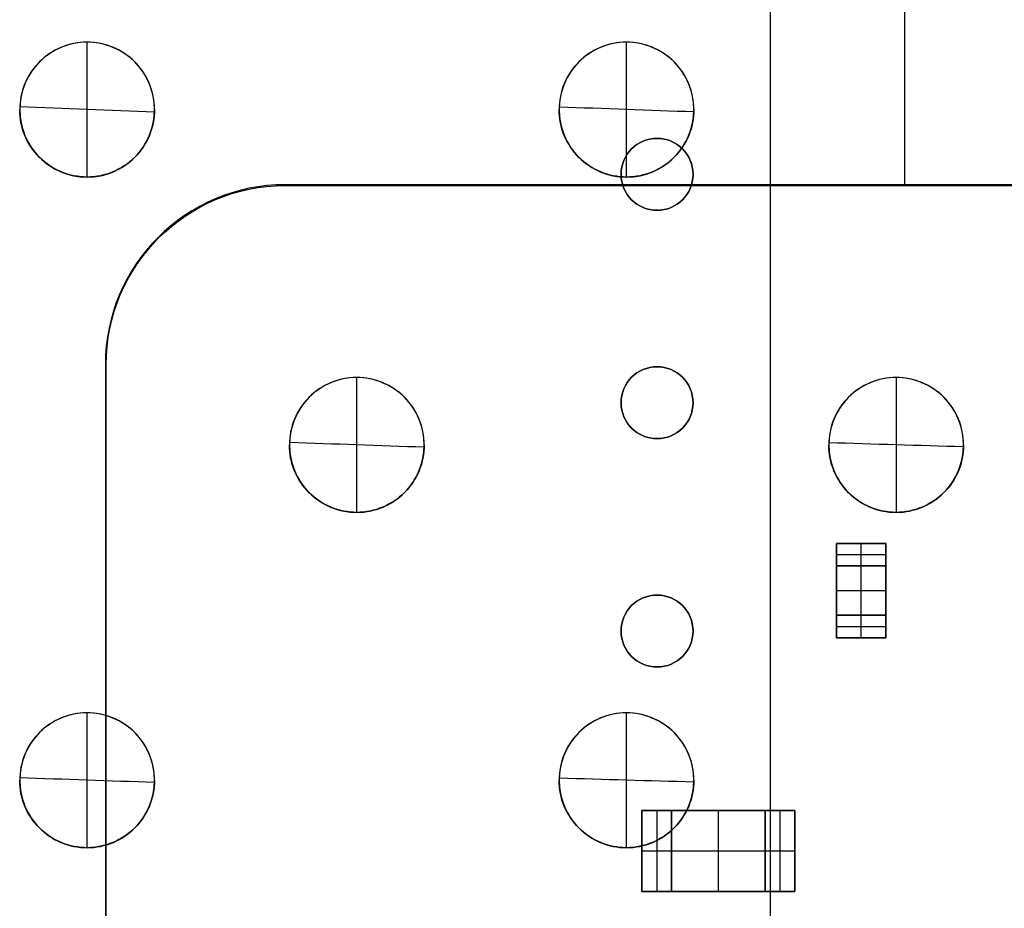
# Model space of a CAD drawing. Header units: millimetres. Extents: x -68 to 68, y -70 to 54.
# Tile 44 of 83: x -51.75 to -40.8, y -14.38 to -4.5. Entities that reach past the tile are written whole.
import ezdxf

# ---------------------------------------------------------------- set-up
doc = ezdxf.new("R2010")
doc.units = ezdxf.units.MM
doc.layers.add('Layer 01', color=7, linetype='Continuous', true_color=0x000000)

# ---------------------------------------------------------------- blocks, each defined once
blk = doc.blocks.new('Extruded-11.step')
at = {"layer": 'Layer 01', "color": 9, "true_color": 0xcfc9b5}
for p, q in [((-0.275, -0.275, 0.275), (-0.275, 0.275, 0.275)), ((-0.275, 0.275, 0.275), (0.275, 0.275, 0.275)), ((0, 0.275, 0.55), (0, 0.275)), ((0, -0.275), (0, 0.275)), ((0, -0.275, 0.55), (0, 0.275, 0.55)), ((0.275, -0.275, 0.275), (0.275, 0.275, 0.275)), ((-0.275, 0), (-0.275, 0, 0.55)), ((-0.275, 0), (0.275, 0)), ((-0.275, 0, 0.55), (0.275, 0, 0.55)), ((0.275, 0), (0.275, 0, 0.55)), ((-0.275, -0.275, 0.275), (0.275, -0.275, 0.275)), ((0, -0.275, 0.55), (0, -0.275))]:
    blk.add_line(p, q, dxfattribs=at)
for points in [[(-0.275, -0.275, 0.55), (-0.275, 0, 0.55), (-0.275, 0.275, 0.55)], [(-0.275, 0.275, 0.55), (-0.275, 0.275, 0.275), (-0.275, 0.275)], [(-0.275, 0.275), (-0.275, 0), (-0.275, -0.275)], [(-0.275, 0.275, 0.55), (0, 0.275, 0.55), (0.275, 0.275, 0.55)], [(0.275, 0.275), (0, 0.275), (-0.275, 0.275)], [(0.275, 0.275, 0.55), (0.275, 0.275, 0.275), (0.275, 0.275)], [(0.275, 0.275, 0.55), (0.275, 0, 0.55), (0.275, -0.275, 0.55)], [(0.275, -0.275), (0.275, 0), (0.275, 0.275)], [(-0.275, -0.275), (-0.275, -0.275, 0.275), (-0.275, -0.275, 0.55)], [(0.275, -0.275, 0.55), (0, -0.275, 0.55), (-0.275, -0.275, 0.55)], [(-0.275, -0.275), (0, -0.275), (0.275, -0.275)], [(0.275, -0.275, 0.55), (0.275, -0.275, 0.275), (0.275, -0.275)]]:
    blk.add_open_spline(points, degree=2, dxfattribs=at)
blk = doc.blocks.new('6272061424.step')
at = {"layer": 'Layer 01'}
blk.add_blockref('Extruded-11.step', (0, 0), dxfattribs=at)
blk = doc.blocks.new('Extruded-14.step')
at = {"layer": 'Layer 01', "color": 9, "true_color": 0xc0c0c0}
for p, q in [((-0.275, 0.125, 0.275), (0.275, 0.125, 0.275)), ((-0.275, -0.125, 0.275), (-0.275, 0.125, 0.275)), ((0, 0.125, 0.55), (0, 0.125)), ((0, -0.125), (0, 0.125)), ((0, -0.125, 0.55), (0, 0.125, 0.55)), ((0.275, -0.125, 0.275), (0.275, 0.125, 0.275)), ((-0.275, 0), (-0.275, 0, 0.55)), ((-0.275, 0), (0.275, 0)), ((-0.275, 0, 0.55), (0.275, 0, 0.55)), ((0.275, 0), (0.275, 0, 0.55)), ((-0.275, -0.125, 0.275), (0.275, -0.125, 0.275)), ((0, -0.125, 0.55), (0, -0.125))]:
    blk.add_line(p, q, dxfattribs=at)
for points in [[(-0.275, 0.125), (-0.275, 0.125, 0.275), (-0.275, 0.125, 0.55)], [(-0.275, 0.125, 0.55), (0, 0.125, 0.55), (0.275, 0.125, 0.55)], [(0.275, 0.125), (0, 0.125), (-0.275, 0.125)], [(-0.275, -0.125, 0.55), (-0.275, 0, 0.55), (-0.275, 0.125, 0.55)], [(-0.275, 0.125), (-0.275, 0), (-0.275, -0.125)], [(0.275, 0.125, 0.55), (0.275, 0.125, 0.275), (0.275, 0.125)], [(0.275, 0.125, 0.55), (0.275, 0, 0.55), (0.275, -0.125, 0.55)], [(0.275, -0.125), (0.275, 0), (0.275, 0.125)], [(0.275, -0.125, 0.55), (0, -0.125, 0.55), (-0.275, -0.125, 0.55)], [(-0.275, -0.125, 0.55), (-0.275, -0.125, 0.275), (-0.275, -0.125)], [(-0.275, -0.125), (0, -0.125), (0.275, -0.125)], [(0.275, -0.125, 0.55), (0.275, -0.125, 0.275), (0.275, -0.125)]]:
    blk.add_open_spline(points, degree=2, dxfattribs=at)
blk = doc.blocks.new('8035386624.step')
at = {"layer": 'Layer 01'}
blk.add_blockref('Extruded-14.step', (0, 0), dxfattribs=at)
blk = doc.blocks.new('C200.step')
at = {"layer": 'Layer 01'}
for name, p in [('8035386624.step', (17.61, -30.45, -2.151)), ('6272061424.step', (17.61, -30.85, -2.151)), ('8035386624.step', (17.61, -31.25, -2.151))]:
    blk.add_blockref(name, p, dxfattribs=at)
blk = doc.blocks.new('Open CASCADE STEP translator 6.8 1.1.1.step')
at = {"layer": 'Layer 01', "color": 96, "true_color": 0x008000}
for p, q in [((15.34, -25.82, 1.601), (15.34, -25.82)), ((15.34, -26.62, 1.601), (15.34, -26.62)), ((15.34, -28.36, 1.601), (15.34, -28.36)), ((15.34, -29.16, 1.601), (15.34, -29.16)), ((15.34, -30.9, 1.601), (15.34, -30.9)), ((15.34, -31.7, 1.601), (15.34, -31.7))]:
    blk.add_line(p, q, dxfattribs=at)
at = {"layer": 'Layer 01', "color": 96, "true_color": 0x008000, "extrusion": (0, 0, -1)}
for centre, start, end in [((-15.34, -26.22, -1.601), 0, 180), ((-15.34, -26.22, -0.801), 0, 180), ((-15.34, -26.22, -1.601), 180, 0), ((-15.34, -26.22, -0.801), 180, 0), ((-15.34, -28.76, -1.601), 0, 180), ((-15.34, -28.76, -0.801), 0, 180), ((-15.34, -28.76, -1.601), 180, 0), ((-15.34, -28.76, -0.801), 180, 0), ((-15.34, -31.3, -1.601), 0, 180), ((-15.34, -31.3, -0.801), 0, 180), ((-15.34, -31.3, -1.601), 180, 0), ((-15.34, -31.3, -0.801), 180, 0)]:
    blk.add_arc(centre, 0.4, start, end, dxfattribs=at)
at = {"layer": 'Layer 01', "color": 96, "true_color": 0x008000}
for centre, start, end in [((15.34, -26.22), 0, 180), ((15.34, -26.22), 180, 0), ((15.34, -28.76), 0, 180), ((15.34, -28.76), 180, 0), ((15.34, -31.3), 0, 180), ((15.34, -31.3), 180, 0)]:
    blk.add_arc(centre, 0.4, start, end, dxfattribs=at)
for points in [[(14.94, -26.22), (14.94, -26.22, 0.801), (14.94, -26.22, 1.601)], [(15.74, -26.22, 1.601), (15.74, -26.22, 0.801), (15.74, -26.22)], [(14.94, -28.76), (14.94, -28.76, 0.801), (14.94, -28.76, 1.601)], [(15.74, -28.76, 1.601), (15.74, -28.76, 0.801), (15.74, -28.76)], [(14.94, -31.3), (14.94, -31.3, 0.801), (14.94, -31.3, 1.601)], [(15.74, -31.3, 1.601), (15.74, -31.3, 0.801), (15.74, -31.3)]]:
    blk.add_open_spline(points, degree=2, dxfattribs=at)
blk = doc.blocks.new('Board.step')
at = {"layer": 'Layer 01'}
blk.add_blockref('Open CASCADE STEP translator 6.8 1.1.1.step', (0, 0, -1.601), dxfattribs=at)
blk = doc.blocks.new('Extruded.step')
at = {"layer": 'Layer 01', "color": 9, "true_color": 0xc0c0c0}
for p, q in [((-0.165, 0.45, 0.45), (0.165, 0.45, 0.45)), ((-0.165, -0.45, 0.45), (-0.165, 0.45, 0.45)), ((0, 0.45, 0.9), (0, 0.45)), ((0, 0.45), (0, -0.45)), ((0, 0.45, 0.9), (0, -0.45, 0.9)), ((0.165, -0.45, 0.45), (0.165, 0.45, 0.45)), ((-0.165, 0), (-0.165, 0, 0.9)), ((0.165, 0), (-0.165, 0)), ((0.165, 0, 0.9), (-0.165, 0, 0.9)), ((0.165, 0), (0.165, 0, 0.9)), ((-0.165, -0.45, 0.45), (0.165, -0.45, 0.45)), ((0, -0.45, 0.9), (0, -0.45))]:
    blk.add_line(p, q, dxfattribs=at)
for points in [[(-0.165, 0.45), (0, 0.45), (0.165, 0.45)], [(-0.165, 0.45, 0.9), (-0.165, 0.45, 0.45), (-0.165, 0.45)], [(0.165, 0.45, 0.9), (0, 0.45, 0.9), (-0.165, 0.45, 0.9)], [(-0.165, -0.45), (-0.165, 0), (-0.165, 0.45)], [(-0.165, 0.45, 0.9), (-0.165, 0, 0.9), (-0.165, -0.45, 0.9)], [(0.165, 0.45), (0.165, 0), (0.165, -0.45)], [(0.165, 0.45, 0.9), (0.165, 0.45, 0.45), (0.165, 0.45)], [(0.165, -0.45, 0.9), (0.165, 0, 0.9), (0.165, 0.45, 0.9)], [(-0.165, -0.45, 0.9), (-0.165, -0.45, 0.45), (-0.165, -0.45)], [(0.165, -0.45), (0, -0.45), (-0.165, -0.45)], [(-0.165, -0.45, 0.9), (0, -0.45, 0.9), (0.165, -0.45, 0.9)], [(0.165, -0.45), (0.165, -0.45, 0.45), (0.165, -0.45, 0.9)]]:
    blk.add_open_spline(points, degree=2, dxfattribs=at)
blk = doc.blocks.new('6271507344.step')
at = {"layer": 'Layer 01'}
blk.add_blockref('Extruded.step', (0, 0), dxfattribs=at)
blk = doc.blocks.new('Extruded-0.step')
at = {"layer": 'Layer 01', "color": 9, "true_color": 0xcfc9b5}
for p, q in [((-0.52, 0.45, 0.45), (0.52, 0.45, 0.45)), ((-0.52, -0.45, 0.45), (-0.52, 0.45, 0.45)), ((0, 0.45, 0.9), (0, 0.45)), ((0, 0.45), (0, -0.45)), ((0, 0.45, 0.9), (0, -0.45, 0.9)), ((0.52, -0.45, 0.45), (0.52, 0.45, 0.45)), ((-0.52, 0), (-0.52, 0, 0.9)), ((0.52, 0), (-0.52, 0)), ((0.52, 0, 0.9), (-0.52, 0, 0.9)), ((0.52, 0), (0.52, 0, 0.9)), ((-0.52, -0.45, 0.45), (0.52, -0.45, 0.45)), ((0, -0.45, 0.9), (0, -0.45))]:
    blk.add_line(p, q, dxfattribs=at)
for points in [[(-0.52, 0.45), (0, 0.45), (0.52, 0.45)], [(-0.52, 0.45, 0.9), (-0.52, 0.45, 0.45), (-0.52, 0.45)], [(0.52, 0.45, 0.9), (0, 0.45, 0.9), (-0.52, 0.45, 0.9)], [(-0.52, -0.45), (-0.52, 0), (-0.52, 0.45)], [(-0.52, 0.45, 0.9), (-0.52, 0, 0.9), (-0.52, -0.45, 0.9)], [(0.52, 0.45), (0.52, 0), (0.52, -0.45)], [(0.52, 0.45, 0.9), (0.52, 0.45, 0.45), (0.52, 0.45)], [(0.52, -0.45, 0.9), (0.52, 0, 0.9), (0.52, 0.45, 0.9)], [(-0.52, -0.45, 0.9), (-0.52, -0.45, 0.45), (-0.52, -0.45)], [(0.52, -0.45), (0, -0.45), (-0.52, -0.45)], [(-0.52, -0.45, 0.9), (0, -0.45, 0.9), (0.52, -0.45, 0.9)], [(0.52, -0.45), (0.52, -0.45, 0.45), (0.52, -0.45, 0.9)]]:
    blk.add_open_spline(points, degree=2, dxfattribs=at)
blk = doc.blocks.new('6271507504.step')
at = {"layer": 'Layer 01'}
blk.add_blockref('Extruded-0.step', (0, 0), dxfattribs=at)
blk = doc.blocks.new('C201.step')
at = {"layer": 'Layer 01'}
for name, p in [('6271507344.step', (15.336, -33.747, -2.501)), ('6271507504.step', (16.021, -33.747, -2.501)), ('6271507344.step', (16.706, -33.747, -2.501))]:
    blk.add_blockref(name, p, dxfattribs=at)
blk = doc.blocks.new('MC403-X_A_090322_MultipleBody.step')
at = {"layer": 'Layer 01'}
for name in ['Board.step', 'C200.step', 'C201.step']:
    blk.add_blockref(name, (0, 0), dxfattribs=at)
blk = doc.blocks.new('MC403-X_A_090322_MultipleBody 090322')
at = {"layer": 'Layer 01'}
blk.add_blockref('MC403-X_A_090322_MultipleBody.step', (0, 0), dxfattribs=at)
blk = doc.blocks.new('TRO-13-001 MC403 CASTING270122')
at = {"layer": 'Layer 01', "color": 7, "true_color": 0xdde8ff}
for p, q in [((-41.908, 0.013, -12.5), (-41.908, -6.335, -12.5)), ((-43.397, -52.441, -9.5), (-43.397, -0.183, -9.5)), ((-48.797, -6.34, -12.35), (-27.797, -6.34, -12.35)), ((-50.792, -44.335, -12.35), (-50.792, -8.335, -12.35))]:
    blk.add_line(p, q, dxfattribs=at)
blk.add_arc((-48.797, -8.335, -12.5), 2, 90, 180, dxfattribs=at)
at = {"layer": 'Layer 01', "color": 7, "true_color": 0xdde8ff, "extrusion": (0, -8.92855e-16, -1)}
blk.add_arc((48.797, -8.335, 12.2), 1.99, 0, 90, dxfattribs=at)
at = {"layer": 'Layer 01', "color": 7, "true_color": 0xdde8ff}
for points in [[(-27.797, -6.335, -12.5), (-38.297, -6.335, -12.5), (-48.797, -6.335, -12.5)], [(-48.797, -6.335, -12.5), (-48.797, -6.34, -12.35), (-48.797, -6.345, -12.2)], [(-48.797, -6.345, -12.2), (-38.297, -6.345, -12.2), (-27.797, -6.345, -12.2)], [(-50.797, -8.335, -12.5), (-50.797, -26.335, -12.5), (-50.797, -44.335, -12.5)], [(-50.797, -8.335, -12.5), (-50.792, -8.335, -12.35), (-50.787, -8.335, -12.2)], [(-50.787, -44.335, -12.2), (-50.787, -26.335, -12.2), (-50.787, -8.335, -12.2)]]:
    blk.add_open_spline(points, degree=2, dxfattribs=at)
blk = doc.blocks.new('TRO-13-003 MC403 FRONT CASING270122')
at = {"layer": 'Layer 01', "color": 254, "true_color": 0xcad1ee}
for p, q in [((-51, -4.75, 20.402), (-51, -4.75, 20.703)), ((-45, -4.75, 20.675), (-45, -4.75, 20.976)), ((-51, -6.25, 20.302), (-51, -6.25, 20.603)), ((-45, -6.25, 20.574), (-45, -6.25, 20.875)), ((-48, -8.48, 20.292), (-48, -8.48, 20.593)), ((-42, -8.48, 20.548), (-42, -8.48, 20.849)), ((-48, -9.98, 20.192), (-48, -9.98, 20.493)), ((-42, -9.98, 20.447), (-42, -9.98, 20.748)), ((-51, -12.21, 19.901), (-51, -12.21, 20.202)), ((-45, -12.21, 20.174), (-45, -12.21, 20.475)), ((-51, -13.71, 19.801), (-51, -13.71, 20.102)), ((-45, -13.71, 20.073), (-45, -13.71, 20.374))]:
    blk.add_line(p, q, dxfattribs=at)
for centre, start, end in [((-51, -5.5, 20.516), 0, 180), ((-45, -5.5, 20.79), 0, 180), ((-51, -5.5, 20.489), 180, 0), ((-45, -5.5, 20.761), 180, 0), ((-48, -9.23, 20.407), 0, 180), ((-42, -9.23, 20.663), 0, 180), ((-48, -9.23, 20.379), 180, 0), ((-42, -9.23, 20.633), 180, 0), ((-51, -12.96, 20.015), 0, 180), ((-45, -12.96, 20.289), 0, 180), ((-51, -12.96, 19.988), 180, 0), ((-45, -12.96, 20.26), 180, 0)]:
    blk.add_arc(centre, 0.75, start, end, dxfattribs=at)
for points, knots in [([(-50.25, -5.5, 20.689), (-50.25, -5.302, 20.702), (-50.331, -5.108, 20.711), (-50.609, -4.83, 20.717), (-50.804, -4.749, 20.713), (-51.101, -4.75, 20.698), (-51.198, -4.77, 20.692), (-51.379, -4.846, 20.678), (-51.462, -4.901, 20.671), (-51.669, -5.109, 20.647), (-51.75, -5.304, 20.63), (-51.75, -5.5, 20.616)], [-2.408811, -2.408811, -2.408811, -2.408811, -1.806608, -1.806608, -1.204405, -1.204405, -0.903304, -0.903304, -0.602203, -0.602203, 0, 0, 0, 0]), ([(-50.25, -5.5, 20.388), (-50.25, -5.401, 20.394), (-50.269, -5.304, 20.4), (-50.345, -5.122, 20.409), (-50.401, -5.039, 20.412), (-50.609, -4.831, 20.416), (-50.805, -4.75, 20.412), (-51.099, -4.75, 20.397), (-51.197, -4.77, 20.391), (-51.379, -4.845, 20.377), (-51.461, -4.9, 20.37), (-51.601, -5.04, 20.354), (-51.656, -5.123, 20.345), (-51.731, -5.304, 20.33), (-51.75, -5.402, 20.322), (-51.75, -5.5, 20.315)], [0, 0, 0, 0, 0.298312, 0.298312, 0.596623, 0.596623, 1.193247, 1.193247, 1.491559, 1.491559, 1.78987, 1.78987, 2.088182, 2.088182, 2.386494, 2.386494, 2.386494, 2.386494]), ([(-44.25, -5.5, 20.957), (-44.25, -5.302, 20.97), (-44.331, -5.108, 20.98), (-44.609, -4.831, 20.987), (-44.804, -4.75, 20.984), (-45.101, -4.75, 20.971), (-45.198, -4.77, 20.966), (-45.379, -4.846, 20.953), (-45.462, -4.901, 20.946), (-45.669, -5.109, 20.923), (-45.75, -5.304, 20.906), (-45.75, -5.5, 20.893)], [-2.408488, -2.408488, -2.408488, -2.408488, -1.806366, -1.806366, -1.204244, -1.204244, -0.903183, -0.903183, -0.602122, -0.602122, 0, 0, 0, 0]), ([(-44.25, -5.5, 20.656), (-44.25, -5.401, 20.663), (-44.269, -5.304, 20.668), (-44.345, -5.122, 20.677), (-44.401, -5.039, 20.681), (-44.609, -4.831, 20.686), (-44.805, -4.75, 20.683), (-45.099, -4.75, 20.671), (-45.197, -4.77, 20.665), (-45.378, -4.845, 20.652), (-45.461, -4.9, 20.645), (-45.601, -5.04, 20.629), (-45.656, -5.123, 20.622), (-45.731, -5.304, 20.606), (-45.75, -5.402, 20.599), (-45.75, -5.5, 20.592)], [0, 0, 0, 0, 0.298273, 0.298273, 0.596546, 0.596546, 1.193092, 1.193092, 1.491365, 1.491365, 1.789638, 1.789638, 2.087911, 2.087911, 2.386184, 2.386184, 2.386184, 2.386184]), ([(-50.25, -5.5, 20.689), (-50.25, -5.599, 20.682), (-50.269, -5.696, 20.675), (-50.345, -5.878, 20.659), (-50.4, -5.961, 20.651), (-50.607, -6.168, 20.627), (-50.803, -6.25, 20.612), (-51.096, -6.25, 20.598), (-51.195, -6.231, 20.594), (-51.377, -6.156, 20.591), (-51.46, -6.101, 20.59), (-51.6, -5.961, 20.593), (-51.655, -5.878, 20.596), (-51.731, -5.696, 20.604), (-51.75, -5.598, 20.61), (-51.75, -5.5, 20.616)], [0, 0, 0, 0, 0.298288, 0.298288, 0.596576, 0.596576, 1.193152, 1.193152, 1.49144, 1.49144, 1.789728, 1.789728, 2.088016, 2.088016, 2.386304, 2.386304, 2.386304, 2.386304]), ([(-51.75, -5.5, 20.315), (-51.75, -5.696, 20.302), (-51.669, -5.892, 20.293), (-51.461, -6.099, 20.289), (-51.378, -6.155, 20.29), (-51.196, -6.231, 20.293), (-51.098, -6.25, 20.297), (-50.9, -6.25, 20.306), (-50.803, -6.23, 20.312), (-50.622, -6.155, 20.326), (-50.539, -6.099, 20.334), (-50.331, -5.892, 20.358), (-50.25, -5.698, 20.374), (-50.25, -5.5, 20.388)], [0, 0, 0, 0, 0.599376, 0.599376, 0.899063, 0.899063, 1.198751, 1.198751, 1.498439, 1.498439, 1.798127, 1.798127, 2.397502, 2.397502, 2.397502, 2.397502]), ([(-44.25, -5.5, 20.957), (-44.25, -5.599, 20.95), (-44.269, -5.696, 20.943), (-44.345, -5.878, 20.928), (-44.4, -5.961, 20.92), (-44.607, -6.168, 20.897), (-44.803, -6.25, 20.883), (-45.097, -6.25, 20.871), (-45.195, -6.231, 20.868), (-45.377, -6.156, 20.865), (-45.46, -6.101, 20.865), (-45.6, -5.961, 20.869), (-45.655, -5.878, 20.872), (-45.731, -5.696, 20.881), (-45.75, -5.598, 20.887), (-45.75, -5.5, 20.893)], [0, 0, 0, 0, 0.298251, 0.298251, 0.596503, 0.596503, 1.193006, 1.193006, 1.491257, 1.491257, 1.789508, 1.789508, 2.08776, 2.08776, 2.386011, 2.386011, 2.386011, 2.386011]), ([(-45.75, -5.5, 20.592), (-45.75, -5.696, 20.579), (-45.669, -5.892, 20.569), (-45.461, -6.099, 20.564), (-45.378, -6.155, 20.564), (-45.196, -6.231, 20.567), (-45.099, -6.25, 20.57), (-44.901, -6.25, 20.578), (-44.803, -6.23, 20.584), (-44.622, -6.155, 20.596), (-44.539, -6.099, 20.604), (-44.331, -5.892, 20.626), (-44.25, -5.698, 20.643), (-44.25, -5.5, 20.656)], [0, 0, 0, 0, 0.599296, 0.599296, 0.898944, 0.898944, 1.198592, 1.198592, 1.49824, 1.49824, 1.797888, 1.797888, 2.397184, 2.397184, 2.397184, 2.397184]), ([(-47.25, -9.23, 20.577), (-47.25, -9.032, 20.59), (-47.331, -8.838, 20.599), (-47.609, -8.56, 20.606), (-47.804, -8.48, 20.602), (-48.101, -8.48, 20.589), (-48.198, -8.5, 20.583), (-48.379, -8.576, 20.57), (-48.462, -8.631, 20.562), (-48.669, -8.839, 20.539), (-48.75, -9.034, 20.522), (-48.75, -9.23, 20.509)], [-2.408645, -2.408645, -2.408645, -2.408645, -1.806484, -1.806484, -1.204322, -1.204322, -0.903242, -0.903242, -0.602161, -0.602161, 0, 0, 0, 0]), ([(-47.25, -9.23, 20.276), (-47.25, -9.131, 20.282), (-47.269, -9.034, 20.288), (-47.345, -8.852, 20.297), (-47.401, -8.769, 20.3), (-47.609, -8.561, 20.305), (-47.805, -8.48, 20.301), (-48.099, -8.48, 20.288), (-48.197, -8.5, 20.282), (-48.379, -8.575, 20.269), (-48.461, -8.63, 20.261), (-48.601, -8.77, 20.245), (-48.656, -8.853, 20.237), (-48.731, -9.034, 20.222), (-48.75, -9.132, 20.214), (-48.75, -9.23, 20.208)], [0, 0, 0, 0, 0.298292, 0.298292, 0.596584, 0.596584, 1.193167, 1.193167, 1.491459, 1.491459, 1.789751, 1.789751, 2.088042, 2.088042, 2.386334, 2.386334, 2.386334, 2.386334]), ([(-41.25, -9.23, 20.828), (-41.25, -9.032, 20.841), (-41.331, -8.838, 20.851), (-41.609, -8.561, 20.859), (-41.804, -8.48, 20.857), (-42.101, -8.48, 20.845), (-42.198, -8.5, 20.84), (-42.379, -8.576, 20.827), (-42.462, -8.631, 20.82), (-42.669, -8.839, 20.798), (-42.75, -9.034, 20.781), (-42.75, -9.23, 20.768)], [-2.408342, -2.408342, -2.408342, -2.408342, -1.806256, -1.806256, -1.204171, -1.204171, -0.903128, -0.903128, -0.602085, -0.602085, 0, 0, 0, 0]), ([(-41.25, -9.23, 20.527), (-41.25, -9.131, 20.534), (-41.269, -9.034, 20.539), (-41.345, -8.852, 20.549), (-41.401, -8.769, 20.552), (-41.609, -8.561, 20.558), (-41.805, -8.48, 20.556), (-42.099, -8.48, 20.544), (-42.197, -8.5, 20.539), (-42.378, -8.575, 20.526), (-42.461, -8.63, 20.519), (-42.601, -8.77, 20.504), (-42.656, -8.853, 20.497), (-42.731, -9.034, 20.481), (-42.75, -9.132, 20.474), (-42.75, -9.23, 20.467)], [0, 0, 0, 0, 0.298255, 0.298255, 0.596511, 0.596511, 1.193022, 1.193022, 1.491277, 1.491277, 1.789532, 1.789532, 2.087788, 2.087788, 2.386043, 2.386043, 2.386043, 2.386043]), ([(-47.25, -9.23, 20.577), (-47.25, -9.329, 20.57), (-47.269, -9.426, 20.563), (-47.345, -9.608, 20.547), (-47.4, -9.691, 20.539), (-47.607, -9.898, 20.516), (-47.803, -9.98, 20.502), (-48.096, -9.98, 20.488), (-48.195, -9.961, 20.485), (-48.377, -9.886, 20.482), (-48.46, -9.831, 20.482), (-48.6, -9.691, 20.485), (-48.655, -9.608, 20.488), (-48.731, -9.426, 20.496), (-48.75, -9.328, 20.502), (-48.75, -9.23, 20.509)], [0, 0, 0, 0, 0.298269, 0.298269, 0.596538, 0.596538, 1.193077, 1.193077, 1.491346, 1.491346, 1.789615, 1.789615, 2.087884, 2.087884, 2.386153, 2.386153, 2.386153, 2.386153]), ([(-48.75, -9.23, 20.208), (-48.75, -9.426, 20.195), (-48.669, -9.622, 20.185), (-48.461, -9.829, 20.181), (-48.378, -9.885, 20.181), (-48.196, -9.961, 20.184), (-48.098, -9.98, 20.187), (-47.9, -9.98, 20.196), (-47.803, -9.96, 20.202), (-47.622, -9.885, 20.215), (-47.539, -9.829, 20.223), (-47.331, -9.622, 20.246), (-47.25, -9.428, 20.263), (-47.25, -9.23, 20.276)], [0, 0, 0, 0, 0.599335, 0.599335, 0.899002, 0.899002, 1.198669, 1.198669, 1.498336, 1.498336, 1.798004, 1.798004, 2.397338, 2.397338, 2.397338, 2.397338]), ([(-41.25, -9.23, 20.828), (-41.25, -9.329, 20.821), (-41.269, -9.426, 20.814), (-41.345, -9.608, 20.799), (-41.4, -9.691, 20.791), (-41.607, -9.898, 20.769), (-41.803, -9.98, 20.756), (-42.097, -9.98, 20.744), (-42.195, -9.961, 20.742), (-42.377, -9.886, 20.739), (-42.46, -9.831, 20.74), (-42.6, -9.691, 20.743), (-42.655, -9.608, 20.747), (-42.731, -9.426, 20.756), (-42.75, -9.328, 20.762), (-42.75, -9.23, 20.768)], [0, 0, 0, 0, 0.298235, 0.298235, 0.59647, 0.59647, 1.192939, 1.192939, 1.491174, 1.491174, 1.789409, 1.789409, 2.087644, 2.087644, 2.385879, 2.385879, 2.385879, 2.385879]), ([(-42.75, -9.23, 20.467), (-42.75, -9.426, 20.454), (-42.669, -9.622, 20.444), (-42.461, -9.829, 20.439), (-42.378, -9.885, 20.438), (-42.196, -9.961, 20.441), (-42.099, -9.98, 20.443), (-41.901, -9.98, 20.451), (-41.803, -9.96, 20.456), (-41.622, -9.885, 20.469), (-41.539, -9.829, 20.476), (-41.331, -9.622, 20.498), (-41.25, -9.428, 20.514), (-41.25, -9.23, 20.527)], [0, 0, 0, 0, 0.59926, 0.59926, 0.89889, 0.89889, 1.19852, 1.19852, 1.49815, 1.49815, 1.79778, 1.79778, 2.39704, 2.39704, 2.39704, 2.39704]), ([(-50.25, -12.96, 20.188), (-50.25, -12.762, 20.201), (-50.331, -12.568, 20.211), (-50.609, -12.29, 20.216), (-50.804, -12.209, 20.212), (-51.101, -12.21, 20.198), (-51.198, -12.23, 20.192), (-51.379, -12.306, 20.178), (-51.462, -12.361, 20.17), (-51.669, -12.569, 20.146), (-51.75, -12.764, 20.129), (-51.75, -12.96, 20.116)], [-2.408811, -2.408811, -2.408811, -2.408811, -1.806608, -1.806608, -1.204405, -1.204405, -0.903304, -0.903304, -0.602203, -0.602203, 0, 0, 0, 0]), ([(-50.25, -12.96, 19.887), (-50.25, -12.861, 19.894), (-50.269, -12.764, 19.899), (-50.345, -12.582, 19.908), (-50.401, -12.499, 19.911), (-50.609, -12.291, 19.915), (-50.805, -12.21, 19.911), (-51.099, -12.21, 19.897), (-51.197, -12.23, 19.891), (-51.379, -12.305, 19.877), (-51.461, -12.36, 19.869), (-51.601, -12.5, 19.853), (-51.656, -12.583, 19.845), (-51.731, -12.764, 19.829), (-51.75, -12.862, 19.821), (-51.75, -12.96, 19.815)], [0, 0, 0, 0, 0.298312, 0.298312, 0.596623, 0.596623, 1.193247, 1.193247, 1.491559, 1.491559, 1.78987, 1.78987, 2.088182, 2.088182, 2.386494, 2.386494, 2.386494, 2.386494]), ([(-44.25, -12.96, 20.456), (-44.25, -12.762, 20.47), (-44.331, -12.568, 20.479), (-44.609, -12.291, 20.486), (-44.804, -12.21, 20.483), (-45.101, -12.21, 20.471), (-45.198, -12.23, 20.465), (-45.379, -12.306, 20.452), (-45.462, -12.361, 20.445), (-45.669, -12.569, 20.422), (-45.75, -12.764, 20.406), (-45.75, -12.96, 20.392)], [-2.408488, -2.408488, -2.408488, -2.408488, -1.806366, -1.806366, -1.204244, -1.204244, -0.903183, -0.903183, -0.602122, -0.602122, 0, 0, 0, 0]), ([(-44.25, -12.96, 20.155), (-44.25, -12.861, 20.162), (-44.269, -12.764, 20.168), (-44.345, -12.582, 20.177), (-44.401, -12.499, 20.18), (-44.609, -12.291, 20.185), (-44.805, -12.21, 20.182), (-45.099, -12.21, 20.17), (-45.197, -12.23, 20.164), (-45.378, -12.305, 20.151), (-45.461, -12.36, 20.144), (-45.601, -12.5, 20.129), (-45.656, -12.583, 20.121), (-45.731, -12.764, 20.105), (-45.75, -12.862, 20.098), (-45.75, -12.96, 20.091)], [0, 0, 0, 0, 0.298273, 0.298273, 0.596546, 0.596546, 1.193092, 1.193092, 1.491365, 1.491365, 1.789638, 1.789638, 2.087911, 2.087911, 2.386184, 2.386184, 2.386184, 2.386184]), ([(-50.25, -12.96, 20.188), (-50.25, -13.059, 20.181), (-50.269, -13.156, 20.174), (-50.345, -13.338, 20.158), (-50.4, -13.421, 20.15), (-50.607, -13.628, 20.126), (-50.803, -13.71, 20.111), (-51.096, -13.71, 20.097), (-51.195, -13.691, 20.094), (-51.377, -13.616, 20.09), (-51.46, -13.561, 20.09), (-51.6, -13.421, 20.092), (-51.655, -13.338, 20.095), (-51.731, -13.156, 20.103), (-51.75, -13.058, 20.109), (-51.75, -12.96, 20.116)], [0, 0, 0, 0, 0.298288, 0.298288, 0.596576, 0.596576, 1.193152, 1.193152, 1.49144, 1.49144, 1.789728, 1.789728, 2.088016, 2.088016, 2.386304, 2.386304, 2.386304, 2.386304]), ([(-51.75, -12.96, 19.815), (-51.75, -13.156, 19.802), (-51.669, -13.352, 19.792), (-51.461, -13.559, 19.789), (-51.378, -13.615, 19.789), (-51.196, -13.691, 19.793), (-51.098, -13.71, 19.796), (-50.9, -13.71, 19.806), (-50.803, -13.69, 19.812), (-50.622, -13.615, 19.825), (-50.539, -13.559, 19.833), (-50.331, -13.352, 19.857), (-50.25, -13.158, 19.874), (-50.25, -12.96, 19.887)], [0, 0, 0, 0, 0.599376, 0.599376, 0.899063, 0.899063, 1.198751, 1.198751, 1.498439, 1.498439, 1.798127, 1.798127, 2.397502, 2.397502, 2.397502, 2.397502]), ([(-44.25, -12.96, 20.456), (-44.25, -13.059, 20.45), (-44.269, -13.156, 20.442), (-44.345, -13.338, 20.427), (-44.4, -13.421, 20.419), (-44.607, -13.628, 20.396), (-44.803, -13.71, 20.383), (-45.097, -13.71, 20.37), (-45.195, -13.691, 20.367), (-45.377, -13.616, 20.364), (-45.46, -13.561, 20.365), (-45.6, -13.421, 20.368), (-45.655, -13.338, 20.371), (-45.731, -13.156, 20.38), (-45.75, -13.058, 20.386), (-45.75, -12.96, 20.392)], [0, 0, 0, 0, 0.298251, 0.298251, 0.596503, 0.596503, 1.193006, 1.193006, 1.491257, 1.491257, 1.789508, 1.789508, 2.08776, 2.08776, 2.386011, 2.386011, 2.386011, 2.386011]), ([(-45.75, -12.96, 20.091), (-45.75, -13.156, 20.078), (-45.669, -13.352, 20.069), (-45.461, -13.559, 20.064), (-45.378, -13.615, 20.064), (-45.196, -13.691, 20.066), (-45.099, -13.71, 20.069), (-44.901, -13.71, 20.078), (-44.803, -13.69, 20.083), (-44.622, -13.615, 20.096), (-44.539, -13.559, 20.103), (-44.331, -13.352, 20.126), (-44.25, -13.158, 20.142), (-44.25, -12.96, 20.155)], [0, 0, 0, 0, 0.599296, 0.599296, 0.898944, 0.898944, 1.198592, 1.198592, 1.49824, 1.49824, 1.797888, 1.797888, 2.397184, 2.397184, 2.397184, 2.397184])]:
    blk.add_open_spline(points, degree=3, knots=knots, dxfattribs=at)
for points, degree in [([(-51.002, -4.75, 20.402), (-51.002, -5.25, 20.369), (-51.002, -5.75, 20.335), (-51.002, -6.25, 20.301)], 3), ([(-45.002, -4.75, 20.675), (-45.002, -5.25, 20.641), (-45.002, -5.75, 20.607), (-45.002, -6.25, 20.574)], 3), ([(-50.251, -5.53, 20.386), (-50.75, -5.51, 20.363), (-51.25, -5.489, 20.341), (-51.749, -5.468, 20.318)], 3), ([(-44.25, -5.526, 20.654), (-44.75, -5.509, 20.635), (-45.25, -5.49, 20.614), (-45.749, -5.472, 20.594)], 3), ([(-51.75, -5.5, 20.616), (-51.75, -5.5, 20.466), (-51.75, -5.5, 20.315)], 2), ([(-50.25, -5.5, 20.388), (-50.25, -5.5, 20.538), (-50.25, -5.5, 20.689)], 2), ([(-45.75, -5.5, 20.893), (-45.75, -5.5, 20.743), (-45.75, -5.5, 20.592)], 2), ([(-44.25, -5.5, 20.656), (-44.25, -5.5, 20.807), (-44.25, -5.5, 20.957)], 2), ([(-48.002, -8.48, 20.292), (-48.002, -8.98, 20.259), (-48.002, -9.48, 20.225), (-48.002, -9.98, 20.192)], 3), ([(-42.002, -8.48, 20.548), (-42.002, -8.98, 20.514), (-42.002, -9.48, 20.481), (-42.002, -9.98, 20.447)], 3), ([(-48.75, -9.23, 20.509), (-48.75, -9.23, 20.358), (-48.75, -9.23, 20.208)], 2), ([(-47.25, -9.256, 20.274), (-47.75, -9.238, 20.253), (-48.25, -9.221, 20.231), (-48.749, -9.203, 20.21)], 3), ([(-47.25, -9.23, 20.276), (-47.25, -9.23, 20.426), (-47.25, -9.23, 20.577)], 2), ([(-41.25, -9.252, 20.526), (-41.75, -9.237, 20.507), (-42.25, -9.222, 20.488), (-42.75, -9.206, 20.469)], 3), ([(-42.75, -9.23, 20.768), (-42.75, -9.23, 20.618), (-42.75, -9.23, 20.467)], 2), ([(-41.25, -9.23, 20.527), (-41.25, -9.23, 20.677), (-41.25, -9.23, 20.828)], 2), ([(-51.002, -12.21, 19.901), (-51.002, -12.71, 19.868), (-51.002, -13.21, 19.834), (-51.002, -13.71, 19.801)], 3), ([(-45.002, -12.21, 20.174), (-45.002, -12.71, 20.14), (-45.002, -13.21, 20.107), (-45.002, -13.71, 20.073)], 3), ([(-50.25, -12.985, 19.885), (-50.75, -12.968, 19.863), (-51.25, -12.951, 19.84), (-51.75, -12.933, 19.816)], 3), ([(-51.75, -12.96, 20.116), (-51.75, -12.96, 19.965), (-51.75, -12.96, 19.815)], 2), ([(-50.25, -12.96, 19.887), (-50.25, -12.96, 20.038), (-50.25, -12.96, 20.188)], 2), ([(-44.25, -12.981, 20.154), (-44.75, -12.967, 20.134), (-45.25, -12.952, 20.114), (-45.75, -12.937, 20.093)], 3), ([(-45.75, -12.96, 20.392), (-45.75, -12.96, 20.242), (-45.75, -12.96, 20.091)], 2), ([(-44.25, -12.96, 20.155), (-44.25, -12.96, 20.306), (-44.25, -12.96, 20.456)], 2)]:
    blk.add_open_spline(points, degree=degree, dxfattribs=at)

msp = doc.modelspace()

# ---------------------------------------------------------------- block references
at = {"layer": 'Layer 01'}
for name, p in [('TRO-13-001 MC403 CASTING270122', (0, 0)), ('TRO-13-003 MC403 FRONT CASING270122', (0, 0)), ('MC403-X_A_090322_MultipleBody 090322', (-60, 20, 1.601))]:
    msp.add_blockref(name, p, dxfattribs=at)

doc.saveas('drawing.dxf')
